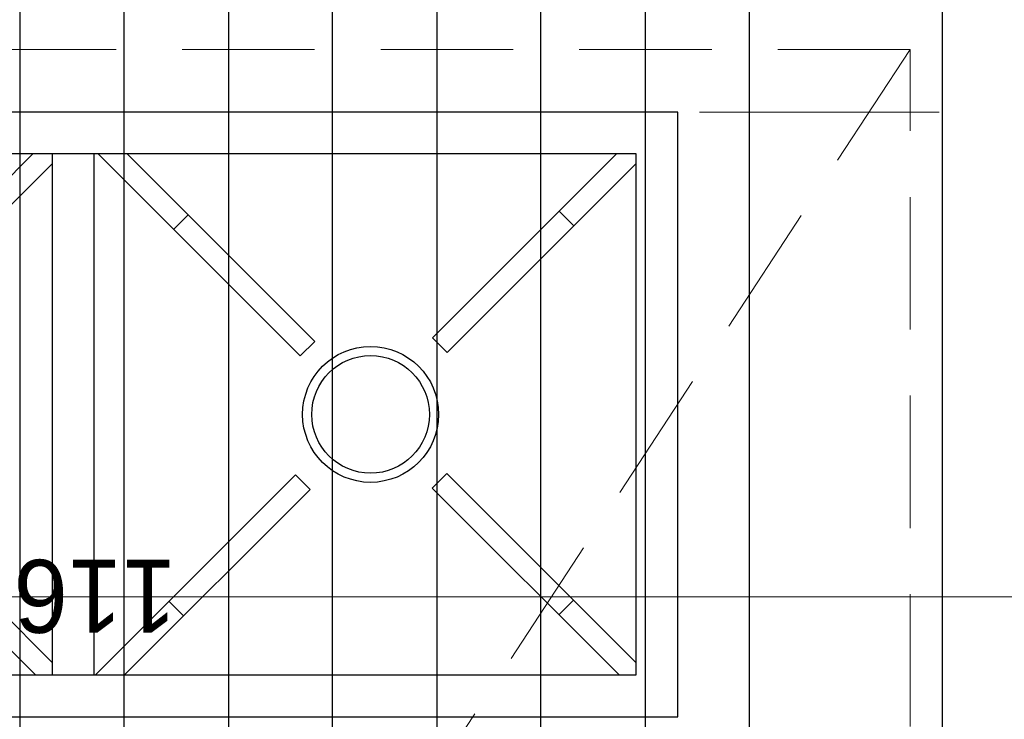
# Model space of a CAD drawing. Header units: millimetres. Extents: x -740 to 33545, y -26688 to 22494.
# Tile 106 of 256: x 9185 to 9279, y 10616 to 10683. Entities that reach past the tile are written whole.
import ezdxf

# ---------------------------------------------------------------- set-up
doc = ezdxf.new("R2010")
doc.units = ezdxf.units.MM
doc.header["$MEASUREMENT"] = 0
doc.linetypes.add('DASHED', pattern=[19.05, 12.7, -6.35])
doc.layers.get('Defpoints').update_dxf_attribs({"color": 252})
for name, color, linetype, lineweight in [('A_opisy', 252, 'Continuous', 15), ('A_wyposażenie', 252, 'Continuous', 9), ('wymiarowanie', 252, 'Continuous', 9)]:
    doc.layers.add(name, color=color, linetype=linetype, lineweight=lineweight)
doc.layers.add('IS_Wężownica OChP', color=7, linetype='Continuous', lineweight=25, true_color=0x800080)
doc.layers.add('TECHNOLOGIA KUCHNI', color=252, linetype='Continuous')
doc.layers.add('Wymiary mebli mm', color=252, linetype='Continuous')
doc.styles.add('ARIALL', font='GOTHIC.TTF', dxfattribs={"height": 40})
doc.styles.add('styl2', font='simplex.shx')
doc.dimstyles.new('Skala 1-50', dxfattribs={"dimtxt": 12, "dimasz": 5, "dimexe": 1, "dimexo": 1, "dimgap": 1.5, "dimtad": 1, "dimdec": 1, "dimrnd": 0.5, "dimtxsty": 'styl2', "dimblk": 'ARCHTICK', "dimcen": 5, "dimadec": 0, "dimazin": 0, "dimtfac": 1, "dimtdec": 1, "dimtmove": 1, "dimatfit": 3, "dimldrblk": 'ARCHTICK', "dimfxl": 0, "dimlwd": -1, "dimlwe": -1, "dimarcsym": 0})

# ---------------------------------------------------------------- blocks, each defined once
blk = doc.blocks.new('A$C1A603044')
at = {"layer": 'TECHNOLOGIA KUCHNI', "color": 8}
for p, q in [((116, 58), (0, 58)), ((0, 58), (0, 0)), ((112, 54), (4, 54)), ((4, 54), (4, 4)), ((5.621, 54), (23.55, 36.071)), ((35.263, 36.19), (53.073, 54)), ((55.868, 54), (36.661, 34.793)), ((56, 54), (56, 4)), ((60, 54), (60, 4)), ((61.621, 54), (79.55, 36.071)), ((22.153, 34.674), (4, 52.827)), ((78.153, 34.674), (60, 52.827)), ((10.004, 46.822), (11.402, 48.22)), ((47.412, 48.338), (48.809, 46.941)), ((23.55, 36.071), (22.153, 34.674)), ((36.661, 34.793), (35.263, 36.19)), ((4, 4.927), (22.129, 23.055)), ((22.129, 23.055), (23.526, 21.658)), ((34.826, 22.001), (36.223, 23.398)), ((36.223, 23.398), (55.621, 4)), ((60, 4.927), (78.129, 23.055)), ((52.827, 4), (34.826, 22.001)), ((23.526, 21.658), (5.868, 4)), ((79.526, 21.658), (61.868, 4)), ((11.378, 9.51), (9.981, 10.907)), ((48.371, 11.25), (46.974, 9.853)), ((4, 4), (112, 4)), ((0, 0), (116, 0))]:
    blk.add_line(p, q, dxfattribs=at)
for radius in [6.522, 5.644]:
    blk.add_circle((29.471, 29), radius, dxfattribs=at)
at = {"layer": 'Wymiary mebli mm', "color": 8}
blk.add_text('1160', height=7, dxfattribs=at).set_placement((48.083, 42.951))
blk = doc.blocks.new('_ArchTick')
at = {"color": 0, "linetype": 'ByBlock', "const_width": 0.15}
blk.add_lwpolyline([(-0.5, -0.5), (0.5, 0.5)], dxfattribs=at)
blk = doc.blocks.new('*D2565')
at = {"layer": 'Defpoints', "color": 0}
for p in [(9368.212, 10627.506), (8932.185, 10598.99), (9368.212, 10598.99)]:
    blk.add_point(p, dxfattribs=at)
at = {"layer": 'wymiarowanie', "color": 0}
for p, q in [((8932.185, 10622.506), (8932.185, 10628.506)), ((9368.212, 10622.506), (9368.212, 10628.506)), ((8932.185, 10627.506), (9368.212, 10627.506))]:
    blk.add_line(p, q, dxfattribs=at)
at = {"layer": 'wymiarowanie', "color": 0, "xscale": 5, "yscale": 5, "zscale": 5, "rotation": 180}
blk.add_blockref('_ArchTick', (8932.185, 10627.506), dxfattribs=at)
at = {"layer": 'wymiarowanie', "color": 0, "xscale": 5, "yscale": 5, "zscale": 5}
blk.add_blockref('_ArchTick', (9368.212, 10627.506), dxfattribs=at)
at = {"layer": 'wymiarowanie', "color": 0, "insert": (9150.199, 10635.306), "char_height": 12, "attachment_point": 5, "style": 'styl2'}
blk.add_mtext('436', dxfattribs=at)

msp = doc.modelspace()

# ---------------------------------------------------------------- linework, layer by layer
at = {"layer": 'A_wyposażenie', "linetype": 'DASHED'}
msp.add_line((9270.211, 10680.023), (9090.185, 10405.523), dxfattribs=at)
at = {"layer": 'A_wyposażenie', "ltscale": 1.5}
msp.add_line((9272.999, 10674.023), (9250.005, 10674.023), dxfattribs=at)
msp.add_line((9272.999, 10674.023), (9250.005, 10674.023), dxfattribs=at)
at = {"layer": 'A_wyposażenie', "linetype": 'DASHED'}
msp.add_lwpolyline([(9090.185, 10405.523), (9270.185, 10405.523), (9270.211, 10680.023), (9090.185, 10680.023)], close=True, dxfattribs=at)
at = {"layer": 'IS_Wężownica OChP', "color": 9, "true_color": 0xc8c8c8, "transparency": 33554687, "extrusion": (0, 0, -1)}
for points in [[(-9284.267, 10777.511, 0.414214), (-9276.267, 10769.511), (-9192.779, 10769.511, -0.414214), (-9184.779, 10761.511), (-9184.779, 10455.514, -0.414214), (-9192.779, 10447.514), (-9315.245, 10447.514, -0.414223)], [(-9305.245, 10457.514), (-9202.779, 10457.514, 0.414214), (-9194.779, 10465.514), (-9194.779, 10751.511, 0.414214), (-9202.779, 10759.511), (-9286.267, 10759.511, -0.414214)], [(-9296.267, 10749.511), (-9212.779, 10749.511, -0.414214), (-9204.779, 10741.511), (-9204.779, 10475.514, -0.414214), (-9212.779, 10467.514), (-9295.244, 10467.514, -0.414223)], [(-9285.244, 10477.514), (-9222.779, 10477.514, 0.414214), (-9214.779, 10485.514), (-9214.779, 10731.511, 0.414214), (-9222.779, 10739.511), (-9305.286, 10739.511, 0.414214)], [(-9295.287, 10729.512), (-9232.779, 10729.512, -0.414214), (-9224.779, 10721.512), (-9224.779, 10495.514, -0.414214), (-9232.779, 10487.514), (-9275.245, 10487.514, -0.414157), (-9283.245, 10495.512)], [(-9283.285, 10701.51, -0.41427), (-9275.285, 10709.511), (-9252.779, 10709.511, -0.414214), (-9244.779, 10701.511), (-9244.779, 10512.414, -0.414214), (-9249.679, 10507.514), (-9249.879, 10507.514, -0.414214), (-9254.779, 10512.414), (-9254.779, 10691.511, 0.414214), (-9262.779, 10699.511), (-9265.283, 10699.511, 0.414273), (-9273.283, 10691.51), (-9273.245, 10505.512, 0.414154), (-9265.245, 10497.514), (-9242.779, 10497.514, 0.414214), (-9234.779, 10505.514), (-9234.779, 10711.512, 0.414214), (-9242.779, 10719.512), (-9285.287, 10719.512, 0.414214)]]:
    msp.add_lwpolyline(points, format="xyb", dxfattribs=at)

# ---------------------------------------------------------------- block references
at = {"layer": 'A_wyposażenie', "rotation": 180}
msp.add_blockref('A$C1A603044', (9247.899, 10674.023), dxfattribs=at)
msp.add_blockref('A$C1A603044', (9247.899, 10674.023), dxfattribs=at)

# ---------------------------------------------------------------- texts
at = {"layer": 'A_opisy', "ltscale": 0.3, "insert": (8775.116, 10628.012), "char_height": 10.8, "width": 109.75333, "attachment_point": 1, "style": 'ARIALL'}
msp.add_mtext('\\pi43.33146;{\\fArial|b0|i1|c238|p34;146}\\P\\pi43.35306;{\\fArial|b0|i1|c238|p34;168}', dxfattribs=at)
at = {"layer": 'wymiarowanie', "insert": (5416.611, 10685.237), "char_height": 12, "width": 621.52874, "attachment_point": 1}
msp.add_mtext('\\pi202.60874;{\\fCentury Gothic|b0|i0|c238|p34;Pokrycie dachowe projektowana blachodachówka}\\P\\pi470.78474;{\\fCentury Gothic|b0|i0|c238|p34;w kolorze RAL 7016}', dxfattribs=at)

# ---------------------------------------------------------------- dimensions: what is measured, and where the dimension line sits
at = {"layer": 'wymiarowanie'}
dim = msp.add_linear_dim(base=(9368.212, 10627.506), p1=(8932.185, 10598.99), p2=(9368.212, 10598.99), dimstyle='Skala 1-50', dxfattribs=at)
dim.commit()
dim.dimension.update_dxf_attribs({"geometry": '*D2565', "text_midpoint": (9150.199, 10635.306)})

doc.saveas('drawing.dxf')
